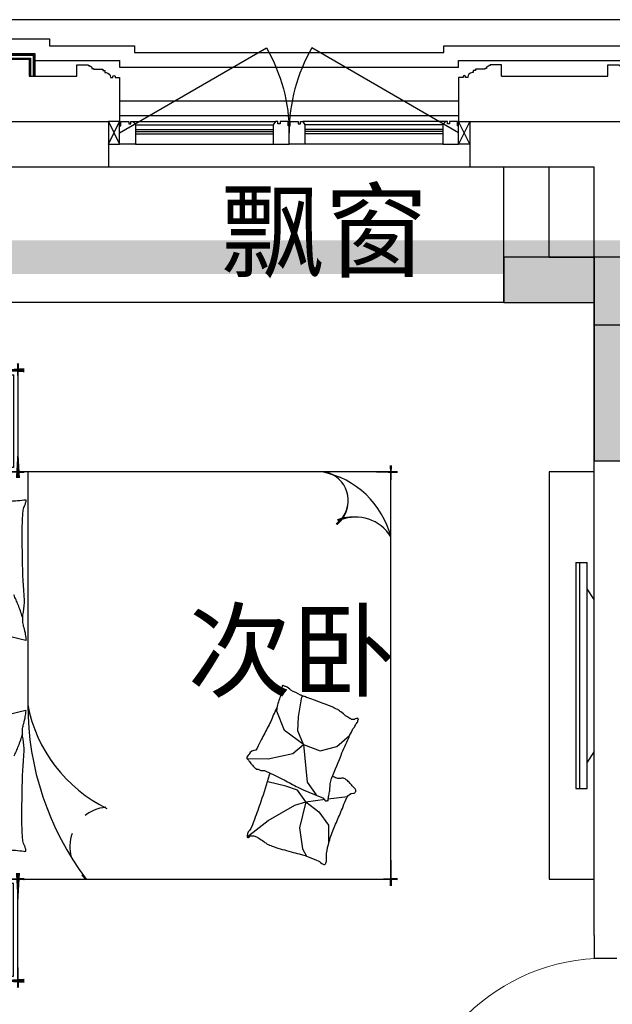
# Model space of a CAD drawing. Header units: millimetres. Extents: x 296296 to 297283, y 219875 to 220035.
# Tile 45 of 256: x 296658.34 to 296660.96, y 220019.41 to 220023.77. Entities that reach past the tile are written whole.
import ezdxf

# ---------------------------------------------------------------- set-up
doc = ezdxf.new("R2010")
doc.units = ezdxf.units.MM
for name, pattern in [('185洋房-边套（报建版）-旧规$0$DASH', [0.35, 0.25, -0.1]), ('185洋房-边套（报建版）-旧规$0$洋房户型$0$CONTINOUS', [0]), ('185洋房-边套（报建版）-旧规$0$洋房户型$0$XU-140-SF-N1$0$DASH', [0.35, 0.25, -0.1])]:
    doc.linetypes.add(name, pattern=pattern)
doc.layers.add('面积-计容-住宅-1', color=1, linetype='Continuous', lineweight=0)
doc.styles.get("Standard").update_dxf_attribs({"font": 'arial.ttf'})

# ---------------------------------------------------------------- blocks, each defined once
blk = doc.blocks.new('wy53eu64i765i57i78i')
blk.add_hatch(color=253).paths.add_polyline_path([(955174.855397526, 192158.4376811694), (955174.855397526, 191458.4376817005), (955674.8551686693, 191458.4376817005), (955674.855229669, 191658.4384500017), (955374.8554381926, 191658.4384500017), (955374.855519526, 192358.4376811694), (954774.855165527, 192358.4376787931), (954774.855165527, 192158.4376787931)])
at = {"color": 253}
blk.add_lwpolyline([(955174.855397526, 192158.4376811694), (955174.855397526, 191458.4376817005), (955674.8551686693, 191458.4376817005), (955674.855229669, 191658.4384500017), (955374.8554381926, 191658.4384500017), (955374.855519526, 192358.4376811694), (954774.855165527, 192358.4376787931), (954774.855165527, 192158.4376787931), (955174.855397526, 192158.4376811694)], close=True, dxfattribs=at)
blk = doc.blocks.new('4uyh5uj6kj67j75rykjtuk7tsik76ykj')
at = {"color": 253}
for s, p in [('飘窗', (810721, 434306)), ('次卧', (810575.5, 432449))]:
    blk.add_text(s, height=337.5886524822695, dxfattribs=at).set_placement(p)
blk = doc.blocks.new('185洋房-边套（报建版）-旧规$0$洋房户型$0$11A$C643C1FD2')
at = {"color": 253}
for points in [[(28.00162752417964, 342.6770962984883, -0.2633679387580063), (0.0515171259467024, 361.4657623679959, -0.494818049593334), (9.22300753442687, 380.2089987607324, -0.049224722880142), (26.89366485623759, 381.9528907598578, -0.0368308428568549), (50.53589313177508, 380.2089987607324, -0.0318926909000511), (88.513958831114, 372.0737317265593, 0.0357819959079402), (122.4282498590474, 365.0841070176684, 0.0329412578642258), (212.0899194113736, 359.1705537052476, 0.0265644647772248), (323.3170857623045, 365.0841070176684, 0.0179054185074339), (360.8313586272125, 370.4487565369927, -0.0333974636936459), (381.0393698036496, 372.7026747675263, -0.0320396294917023), (418.1219118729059, 371.9701745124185, 0.018441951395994), (482.4437609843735, 368.9494421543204, 0.0108372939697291), (547.20722402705, 369.7023622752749, 0.0146238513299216), (595.1154809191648, 372.7026747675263, 0.1112493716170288), (617.6622878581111, 380.009099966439, -0.1537083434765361), (634.5505437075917, 383.9622313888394, -0.0764444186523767), (641.9869964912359, 382.2391803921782, -0.215512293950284), (643.9398537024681, 380.2089987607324, -0.5858582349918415), (641.2773915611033, 377.1638927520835, 0.3634893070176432), (636.428366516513, 374.5792910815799, 0.1917162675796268), (636.3710470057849, 363.0441536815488, -0.1296753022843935), (638.3061893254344, 346.4303289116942, -0.0173502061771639), (635.3064320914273, 329.6262630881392, 0.0193256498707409), (632.6727208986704, 314.5282753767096, 0.0188175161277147), (626.0583722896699, 246.1461785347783, 0.0218280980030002), (625.1612337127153, 186.9199199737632, 0.0062041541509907), (626.5468691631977, 153.0692459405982, 0.0019630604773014), (632.6727208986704, 46.17539165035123, 0.0283408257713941), (636.9498540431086, 10.04676229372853, -0.1170135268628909), (636.428366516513, 1.137023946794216, -0.3660599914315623), (634.9992988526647, 0.2057491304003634, -0.0397304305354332), (621.4055880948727, 3.013640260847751, -0.0483088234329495), (607.6671159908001, 8.49546699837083, 0.0629807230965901), (596.9933037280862, 12.39658056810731, 0.0405796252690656), (573.5959727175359, 15.7771522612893, 0.0143450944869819), (506.85604535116, 18.02642949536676, 0.0054844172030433), (381.4113608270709, 17.27782013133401, 0.0071527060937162), (285.2684470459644, 14.27319686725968, 0.0087615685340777), (242.7241944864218, 11.586396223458, -0.0081531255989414), (197.0090114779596, 8.643489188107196, -0.062510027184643), (139.879690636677, 13.04411358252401, 0.078669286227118), (94.29284231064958, 15.08410701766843, 0.0478250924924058), (71.93141105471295, 10.36764307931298, -0.0344939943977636), (41.1465831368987, 3.013640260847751, -0.0235713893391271), (15.81139786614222, -8.1299222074e-06, -0.5102284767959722), (14.85667191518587, 1.137023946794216), (22.36815910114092, 31.16260241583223), (43.02460189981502, 113.7327313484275, 0.0730409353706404), (44.97563112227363, 133.3135636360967, 0.0233051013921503), (39.26876032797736, 194.4262439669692, 0.0182988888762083), (35.19884174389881, 217.2706755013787, -0.0109698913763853), (27.85368260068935, 255.2657693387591, -0.0422811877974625), (24.94686314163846, 289.579173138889, -0.0272005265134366), (27.85368260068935, 342.9727865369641)], [(501.8616993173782, 368.8804882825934, 0.0278421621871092), (478.0799251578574, 358.2673156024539, 0.0486850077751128), (465.5431597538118, 350.1835615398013, 0.0236664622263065), (437.6198862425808, 325.8245057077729, 0.0312234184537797), (418.5966097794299, 305.1453350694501, 0.0468009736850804), (413.4886008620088, 297.4792006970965, 0.023190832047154), (405.4516541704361, 280.7496055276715)], [(583.8483481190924, 374.5792910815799, 0.0881531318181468), (549.3185234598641, 371.0355364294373, 0.0881531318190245), (518.1231781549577, 355.8132692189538, 0.0775471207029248), (496.4769416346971, 334.2011149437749, 0.077547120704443), (482.4437609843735, 307.0218101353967)], [(118.3913605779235, 15.79728258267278, 0.0097294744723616), (145.6801728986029, 24.82911724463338, 0.009729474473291), (172.5969230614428, 34.91583502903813, 0.0079705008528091), (194.3418602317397, 43.95450188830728, 0.0079705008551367), (215.7876314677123, 53.68171564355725)]]:
    blk.add_lwpolyline(points, format="xyb", dxfattribs=at)
blk = doc.blocks.new('185洋房-边套（报建版）-旧规$0$洋房户型$0$11A$C5A527934')
at = {"color": 253}
for p, q in [((122.7863028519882, 492.3297854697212), (194.0422210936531, 398.7701386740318)), ((469.082148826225, 493.1734273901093), (467.2889541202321, 399.6312042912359)), ((194.0422210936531, 398.7701386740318), (261.6452530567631, 281.4336128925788)), ((347.0384173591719, 320.5457457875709), (364.8287260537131, 400.5479455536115)), ((467.2889541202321, 399.6312042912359), (490.5114477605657, 289.7861020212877)), ((592.6898554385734, 326.9167924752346), (677.8384109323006, 360.9532905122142)), ((677.8384109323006, 360.9532905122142), (699.5126560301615, 357.8590980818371)), ((329.248285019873, 268.9888375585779), (347.0384173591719, 320.5457457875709)), ((530.7634408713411, 243.3727071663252), (592.6898554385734, 326.9167924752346)), ((261.6452530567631, 281.4336128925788), (277.656460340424, 231.6545115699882)), ((277.656460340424, 231.6545115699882), (329.248285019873, 268.9888375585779)), ((490.5114477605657, 289.7861020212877), (530.7634408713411, 243.3727071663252)), ((530.7634408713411, 243.3727071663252), (591.1416068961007, 268.1265008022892)), ((591.1416068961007, 268.1265008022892), (653.0678451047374, 265.0323083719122)), ((653.0678451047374, 265.0323083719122), (741.3128976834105, 249.5610920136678)), ((69.51041293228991, 247.6549006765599), (37.09750266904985, 229.6184736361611)), ((162.0198065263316, 260.0996760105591), (69.51041293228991, 247.6549006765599)), ((277.656460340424, 231.6545115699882), (162.0198065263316, 260.0996760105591)), ((277.656460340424, 231.6545115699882), (233.1808649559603, 174.7640555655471)), ((277.656460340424, 231.6545115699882), (288.2512753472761, 146.9533973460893)), ((363.562474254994, 226.3543945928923), (318.6659118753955, 193.8651198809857)), ((530.7634408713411, 243.3727071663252), (363.562474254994, 226.3543945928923)), ((530.7634408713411, 243.3727071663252), (502.8965543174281, 169.1111991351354)), ((741.3128976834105, 249.5610920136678), (744.2826452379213, 243.7632998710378)), ((233.1808649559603, 174.7640555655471), (174.4729873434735, 132.0963089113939)), ((318.6659118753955, 193.8651198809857), (307.8287011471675, 186.1295117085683)), ((174.4729873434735, 132.0963089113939), (90.85874809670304, 132.0963089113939)), ((289.9070901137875, 133.7158508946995), (300.5571840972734, 48.57280439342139)), ((502.8965543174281, 169.1111991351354), (521.4744786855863, 94.8498182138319)), ((521.4744786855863, 94.8498182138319), (569.7114051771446, 38.53747242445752))]:
    blk.add_line(p, q, dxfattribs=at)
blk.add_lwpolyline([(405.0356356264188, 391.5003112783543, -0.0256263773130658), (394.5934741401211, 394.0405346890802, -0.0108003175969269), (278.209239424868, 431.5106167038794, -0.0045599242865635), (199.4338971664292, 459.5707737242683, -0.0112502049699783), (167.8769151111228, 471.9491266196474, -0.0693939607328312), (150.9364112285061, 481.9861399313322, 0.0797562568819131), (135.9971100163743, 490.4264496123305, 0.1063994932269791), (122.7863028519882, 492.3297854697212, 0.3286420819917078), (119.1773717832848, 489.2655320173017, 0.2995467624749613), (121.3153486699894, 483.4137400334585, -0.1899166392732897), (126.2542959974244, 475.4833428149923, -0.0335175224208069), (127.3176843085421, 466.2475801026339, -0.0756271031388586), (126.8906863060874, 462.1304654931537, -0.0534886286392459), (124.2209201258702, 455.063051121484, -0.0178378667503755), (113.3135905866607, 435.2732662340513, -0.0383935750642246), (97.84424402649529, 413.4275901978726, 0.0595290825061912), (88.45066338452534, 398.9000875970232, 0.0359425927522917), (78.95537845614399, 375.3470172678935, 0.011245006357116), (55.85925023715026, 297.6302435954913, 0.0062027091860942), (46.61283075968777, 262.009805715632, -0.010783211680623), (41.10622010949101, 241.5682398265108, -0.0194848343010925), (37.09750266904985, 229.6184736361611, -0.0050616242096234), (19.43351800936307, 184.4461909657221, -0.1013919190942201), (4.367418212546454, 161.6979340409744, 0.2237680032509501), (2.24386440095e-05, 149.6127858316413, 0.2555795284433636), (2.805489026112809, 145.4583129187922, 0.0815627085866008), (16.92475666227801, 140.8788286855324, 0.0718052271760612), (32.32184490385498, 140.7632261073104, -0.0699853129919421), (48.11559286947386, 140.7018463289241, -0.0354599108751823), (101.6783004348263, 129.0320565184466, -0.0294323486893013), (163.8247328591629, 106.7504570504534, -0.0015539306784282), (193.8273851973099, 93.84524431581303, 0.0015200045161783), (224.4987916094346, 80.64991030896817, 0.004735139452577), (256.237719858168, 67.46336765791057, -0.0038204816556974), (295.604757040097, 51.19196171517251, -0.2960011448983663), (315.3198151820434, 22.10359100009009, 0.6497743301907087), (334.6137799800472, 13.98520612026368, 0.0231899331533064), (338.6621444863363, 18.15789371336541, -0.0288000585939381), (341.960333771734, 21.48196777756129, -0.0057266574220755), (347.8876233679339, 26.68343014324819, 0.0043580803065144), (355.6948428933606, 33.49688085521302, 0.0275279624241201), (370.9950301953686, 48.67188713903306, 0.0462141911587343), (378.6929041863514, 58.96571177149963, 0.194121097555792), (381.2113511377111, 73.97301234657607, -0.1337189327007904), (382.2652226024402, 95.61669339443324, -0.0057790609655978), (388.9653815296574, 115.431317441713, -0.0088817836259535)], format="xyb", dxfattribs=at)
blk.add_lwpolyline([(770.2698468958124, 299.0561550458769, 0.1013919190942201), (787.0352203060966, 320.5827156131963, -0.2237680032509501), (792.3160632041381, 332.2975630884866, -0.2555795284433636), (789.8372789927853, 336.6548462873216, -0.0815627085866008), (776.1105519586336, 342.3030636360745, -0.0718052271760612), (760.7676185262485, 343.5984725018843, 0.0699853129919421), (745.0250362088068, 344.8702209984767, 0.0354599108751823), (692.5143547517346, 360.6111221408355, 0.0294323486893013), (632.2585668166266, 387.5905357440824, 0.0015539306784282), (603.3333250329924, 402.757409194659, -0.0015200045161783), (573.7635334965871, 418.2648087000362, -0.004735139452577), (543.1286866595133, 433.8452654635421, 0.0038204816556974), (505.1246174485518, 453.0861851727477, 0.2960011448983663), (487.6971029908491, 483.6000929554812, 0.265444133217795), (469.082148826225, 493.1734273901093, -0.0231899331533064), (464.7258680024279, 489.3233112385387, 0.0288000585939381), (461.1825995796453, 486.2618132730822, 0.0057266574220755), (454.8740680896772, 481.5299634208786, -0.0043580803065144), (446.5675822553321, 475.3349589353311, -0.0275279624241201), (430.149279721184, 461.3773126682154, -0.0462141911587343), (421.6850562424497, 451.7037915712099, -0.194121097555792), (418.0237477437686, 436.9336708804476, 0.1337189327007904), (415.3140452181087, 415.4344363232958, 0.0115049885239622), (398.5551213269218, 377.3189803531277, 0.0088817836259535), (374.8533441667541, 328.8747350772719, 0.0124257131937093), (341.4359616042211, 267.358714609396, -0.0336123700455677), (330.0450882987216, 244.0923795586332), (309.3242681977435, 193.4073047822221), (293.3396342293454, 154.3073867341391, 0.2243410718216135), (280.2644931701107, 142.336453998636, -0.7227715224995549), (280.1118582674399, 134.362428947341, -0.1035130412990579), (283.475598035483, 133.9159818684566, 0.0534647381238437), (289.9907356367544, 133.7042395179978, 0.0301092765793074), (310.7412826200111, 129.5083340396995, -0.0314364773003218), (330.6279829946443, 125.5419687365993, -0.0532399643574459), (344.2355694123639, 125.1658530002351, 0.0551795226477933), (357.3661006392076, 124.7520930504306, 0.0562710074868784), (380.1486569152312, 118.8334074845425, 0.0108003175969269), (493.3185365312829, 72.55300682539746, 0.0045599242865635), (569.7114051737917, 38.53747242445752, 0.0112502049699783), (600.2267866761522, 23.7767736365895, 0.0693939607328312), (616.3481453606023, 12.47084147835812, -0.0797562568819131), (630.5965715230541, 2.91030277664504, -0.1063994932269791), (643.622630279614, -7.6228861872e-06, -0.3286420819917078), (647.45581179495, 2.778616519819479, -0.2995467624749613), (645.7726487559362, 8.777064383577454, 0.1899166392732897), (641.4560746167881, 17.06268979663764, 0.0335175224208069), (641.103711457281, 26.35278924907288, 0.0756271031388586), (641.8450193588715, 30.42506412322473, 0.0534886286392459), (645.0486305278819, 37.26705745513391, 0.0178378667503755), (657.4407085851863, 56.16260785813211, 0.0383935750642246), (674.5389620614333, 76.75833489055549, -0.0595290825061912), (685.0184041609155, 90.52310813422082, -0.0359425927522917), (696.2910374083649, 113.2791029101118, -0.011245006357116), (725.2760093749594, 188.9969967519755, -0.0062027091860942), (737.2254412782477, 223.8039349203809, 0.010783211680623), (744.2826452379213, 243.7632998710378, 0.0194848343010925), (749.1954882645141, 255.370655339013, 0.0050616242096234)], format="xyb", close=True, dxfattribs=at)
blk = doc.blocks.new('185洋房-边套（报建版）-旧规$0$洋房户型$0$11cdx床头灯2.0')
at = {"color": 253}
for p, q in [((0, 121.9930754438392), (0, 164.8358911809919)), ((-22.36753262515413, 36.55522483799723), (-61.20316116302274, 100.0242339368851)), ((-6.675826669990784, 42.33230819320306), (-18.26673075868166, 115.8317782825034)), ((10.03221337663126, 41.66468136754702), (27.45064381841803, 114.0049844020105)), ((25.21293987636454, 34.65398449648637), (68.98890671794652, 94.82196510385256)), ((-34.65398450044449, 25.21293987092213), (-94.82196508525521, 68.98890669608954)), ((36.55522483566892, 22.36753262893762), (100.0242339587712, 61.20316118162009)), ((-121.9930754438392, 0), (-164.8358911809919, 0)), ((-41.66468137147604, 10.0322133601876), (-114.0049843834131, 27.45064379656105)), ((-19.46074865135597, 0), (-38.24746614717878, 0)), ((0, 19.46074865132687), (0, 38.24746614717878)), ((19.46074865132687, 0), (38.24746614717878, 0)), ((42.33230819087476, 6.675826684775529), (115.8317783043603, 18.26673077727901)), ((121.9930754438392, 0), (164.8358911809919, 0)), ((-42.33230818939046, -6.675826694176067), (-115.831778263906, -18.26673078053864)), ((-36.55522482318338, -22.36753264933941), (-100.0242339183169, -61.20316118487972)), ((-25.21293984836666, -34.65398451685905), (-68.9889066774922, -94.82196510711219)), ((-27.26200928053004, -114.0502396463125), (-9.963274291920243, -41.68122052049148)), ((0, -19.46074865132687), (0, -38.24746614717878)), ((18.72336690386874, -113.8760766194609), (6.952890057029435, -42.28768495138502)), ((62.58618011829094, -99.16473352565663), (22.87297582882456, -36.24110863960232)), ((34.65398451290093, -25.21293985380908), (96.00410843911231, -67.33413310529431)), ((41.66468137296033, -10.03221335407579), (114.3802456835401, -25.8424789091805)), ((0, -121.9930754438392), (0, -164.8358911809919))]:
    blk.add_line(p, q, dxfattribs=at)
for points in [[(0, 164.8358911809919), (0, 121.9930754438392)], [(-164.8358911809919, 0), (-121.9930754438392, 0)], [(164.8358911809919, 0), (122.0982539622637, -1.711093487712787)], [(0, -164.8358911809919), (0, -121.9930754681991)]]:
    blk.add_lwpolyline(points, dxfattribs=at)
for radius in [42.85546614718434, 38.24746614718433]:
    blk.add_circle((0, 0), radius, dxfattribs=at)
for centre, start, end in [((-55.65763585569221, 60.34635381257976), 97.98094052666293, 167.5444984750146), ((-28.32740078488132, 77.05201628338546), 75.48094052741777, 145.0444984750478), ((3.315424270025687, 82.02720775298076), 52.98094052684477, 122.5444984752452), ((34.45350603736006, 74.51450042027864), 30.48094052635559, 100.0444984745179), ((60.34635383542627, 55.6576358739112), 7.980940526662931, 77.54449847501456), ((-74.51450040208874, 34.45350601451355), 120.4809405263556, 190.0444984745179), ((77.05201630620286, 28.32740080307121), 345.4809405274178, 55.04449847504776), ((-82.02720773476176, 3.315424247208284), 142.9809405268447, 212.5444984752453), ((82.02720777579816, -3.315424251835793), 322.9809405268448, 32.54449847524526), ((-77.05201626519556, -28.32740080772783), 165.4809405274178, 235.0444984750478), ((74.51450044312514, -34.45350601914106), 300.4809405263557, 10.04449847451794), ((-60.34635379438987, -55.65763587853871), 187.9809405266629, 257.5444984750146), ((55.65763589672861, -60.34635381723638), 277.9809405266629, 347.5444984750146), ((-34.45350599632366, -74.51450042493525), 210.4809405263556, 280.044498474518), ((-3.31542422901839, -82.02720775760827), 232.9809405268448, 302.5444984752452), ((28.32740082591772, -77.05201628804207), 255.4809405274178, 325.0444984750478)]:
    blk.add_arc(centre, 40.1031497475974, start, end, dxfattribs=at)
blk = doc.blocks.new('*U1093')
at = {"color": 253}
for p, q in [((-900, 0), (-1350, 0)), ((-1350, 0), (-1350, -450)), ((-1350, 0), (1350, 0)), ((900, 0), (-900, 0)), ((-900, 0), (-900, -2100)), ((-900, -450), (-900, 0)), ((900, -2100), (900, 0)), ((900, -450), (900, 0)), ((900, 0), (1350, 0)), ((1350, 0), (1350, -450)), ((-1330, -50), (-1330, -430)), ((-920, -430), (-920, -50)), ((900, -52.37141133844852), (-900, -52.37141133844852)), ((920, -430), (920, -50)), ((1330, -50), (1330, -430)), ((-1330, -430), (-920, -430)), ((1330, -430), (920, -430)), ((-1350, -450), (-900, -450)), ((1350, -450), (900, -450)), ((-900, -2100), (900, -2100))]:
    blk.add_line(p, q, dxfattribs=at)
at = {"color": 253, "linetype": '185洋房-边套（报建版）-旧规$0$洋房户型$0$CONTINOUS', "ltscale": 2.5}
blk.add_line((900, -494.0539780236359), (-129.6384496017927, -493.6936342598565), dxfattribs=at)
at = {"color": 253}
for points in [[(-1300, -20), (-1300, -50), (-1330, -50)], [(-950, -20), (-1300, -20)], [(-950, -20), (-950, -50), (-920, -50)], [(950, -20), (950, -50), (920, -50)], [(950, -20), (1300, -20)], [(1300, -20), (1300, -50), (1330, -50)]]:
    blk.add_lwpolyline(points, dxfattribs=at)
for points in [[(-1350, -332.5829230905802, 0, 18, 0), (-1350, -478.5486145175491, 10, 10, 0)], [(-900, -349.7433749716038, 0, 10, 0), (-900, -477.732901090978, 10, 10, 0)], [(900, -349.7433749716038, 0, 10, 0), (900, -477.732901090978, 10, 10, 0)], [(1350, -332.5829230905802, 0, 18, 0), (1350, -478.5486145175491, 10, 10, 0)], [(-1380.642982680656, -450, 10, 0, 0), (-1202.928873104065, -450, 10, 10, 0)], [(-873.3039343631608, -450, 18, 0, 0), (-1032.485541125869, -450, 10, 10, 0)], [(873.3039343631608, -450, 18, 0, 0), (1032.485541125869, -450, 10, 10, 0)], [(1380.642982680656, -450, 10, 0, 0), (1202.928873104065, -450, 10, 10, 0)], [(668.4798599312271, -1858.974266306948, 10, 0, 0.3742418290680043), (834.35406832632, -1895.367973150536, 10, 10, -2.215859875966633)], [(686.134763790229, -1863.698682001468, 10, 0, -0.1770186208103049), (693.2691898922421, -1995.667389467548, 10, 10, 2.215859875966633)], [(900, -1958.516598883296, 0, 10, 0), (900, -2130, 10, 10, 0)], [(-900, -2005.373558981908, 0, 10, 0), (-900, -2130, 10, 10, 0)], [(-658.2516379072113, -2100, 0, 10, 0), (-930, -2100, 10, 10, 0)], [(775.3735589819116, -2100, 0, 10, 0), (930, -2100, 10, 10, 0)]]:
    blk.add_lwpolyline(points, format="xyseb", dxfattribs=at)
at = {"color": 253, "linetype": '185洋房-边套（报建版）-旧规$0$洋房户型$0$CONTINOUS', "ltscale": 2.5}
for centre, radius, start, end in [((-128.8583196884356, -1775.735626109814), 1282.042229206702, 90.03486480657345, 126.977026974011), ((-10.6178487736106, -1124.520932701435), 641.9571511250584, 100.6846126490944, 154.0789214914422), ((515.9483600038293, -1720.672995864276), 391.6461517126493, 284.3565564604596, 348.6982700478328), ((773.9434106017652, -1781.829325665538), 129.6719098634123, 228.5450077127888, 346.4386693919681), ((519.1637179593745, -1944.946974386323), 181.3429785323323, 301.1833281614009, 22.206194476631)]:
    blk.add_arc(centre, radius, start, end, dxfattribs=at)
at = {"color": 253, "linetype": '185洋房-边套（报建版）-旧规$0$洋房户型$0$XU-140-SF-N1$0$DASH', "ltscale": 2.5}
blk.add_arc((-757.918790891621, -855.2302890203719), 175.8930122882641, 5.188406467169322, 143.8786841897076, dxfattribs=at)
at = {"color": 253, "xscale": -1}
for name, p in [('185洋房-边套（报建版）-旧规$0$洋房户型$0$11cdx床头灯2.0', (-1125, -225)), ('185洋房-边套（报建版）-旧规$0$洋房户型$0$11A$C643C1FD2', (-140.3062636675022, -485.6770544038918))]:
    blk.add_blockref(name, p, dxfattribs=at)
at = {"color": 253}
for name, p in [('185洋房-边套（报建版）-旧规$0$洋房户型$0$11cdx床头灯2.0', (1125, -225)), ('185洋房-边套（报建版）-旧规$0$洋房户型$0$11A$C643C1FD2', (140.3062636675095, -485.6770544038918)), ('185洋房-边套（报建版）-旧规$0$洋房户型$0$11A$C5A527934', (-835.6395401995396, -1956.163217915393))]:
    blk.add_blockref(name, p, dxfattribs=at)
blk = doc.blocks.new('*U1133')
at = {"color": 253}
for p, q in [((81.74266609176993, 1227.285564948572), (31.14089684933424, 1227.28556510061)), ((31.14089620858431, 1109.991018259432), (31.14089684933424, 1227.28556510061)), ((64.69396885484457, 1227.285564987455), (64.69396468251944, 227.2593740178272)), ((81.74266609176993, 1227.285564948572), (81.7426618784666, 227.2593739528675)), ((-3.98270785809e-05, 1063.073199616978), (31.14089619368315, 1109.991018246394)), ((31.14089324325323, 344.5539209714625), (31.14089620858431, 1109.991018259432)), ((-4.22820448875e-05, 391.4717398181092), (-3.98270785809e-05, 1063.073199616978)), ((-4.22820448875e-05, 391.4717398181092), (31.14089324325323, 344.5539209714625)), ((31.1408926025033, 227.259374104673), (31.1408932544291, 344.5539209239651)), ((81.7426618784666, 227.2593739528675), (31.1408926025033, 227.259374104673))]:
    blk.add_line(p, q, dxfattribs=at)
blk.add_lwpolyline([(199.9999588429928, -172.7275289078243), (-4.11570072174e-05, -172.7275289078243), (-4.0790066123e-05, 1627.272469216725), (199.9999588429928, 1627.272469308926)], close=True, dxfattribs=at)
blk = doc.blocks.new('185洋房-边套（报建版）-旧规$0$洋房户型$0$$DorLib2D$00000001')
at = {"color": 253}
for p, q in [((0.45, 0.9750000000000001), (0.5000000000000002, 0.9750000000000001)), ((0.45, 0), (0.45, 0.9750000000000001)), ((0.5, 0), (0.5, 0.9750000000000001)), ((0.5, 0), (0.45, 0))]:
    blk.add_line(p, q, dxfattribs=at)
at = {"color": 253, "lineweight": 13}
blk.add_arc((0.475, 0), 0.975, 91.4692835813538, 180, dxfattribs=at)
blk = doc.blocks.new('185洋房-边套（报建版）-旧规')
at = {"color": 253, "linetype": 'Continuous'}
for p, q in [((4799.999993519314, 12600.00000593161), (4799.999993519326, 13200.00000567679)), ((4799.999993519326, 13200.00000567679), (4999.999993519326, 13200.00000567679)), ((4999.999993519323, 12800.00000593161), (4999.999993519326, 13200.00000567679)), ((4999.999993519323, 12800.00000593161), (5199.999993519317, 12800.00000593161)), ((5199.999993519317, 12800.00000593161), (5199.999993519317, 12600.00000593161)), ((4799.999993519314, 12600.00000593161), (5199.999993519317, 12600.00000593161)), ((5199.999999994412, 12000.00000026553), (5199.999999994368, 12500.00004443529)), ((5199.999999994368, 12500.00004443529), (5399.999999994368, 12500.0000444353)), ((5199.999999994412, 11900.00000026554), (5199.999999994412, 12000.00000026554)), ((5199.999999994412, 9800.000000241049), (5199.999999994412, 11900.00000026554))]:
    blk.add_line(p, q, dxfattribs=at)
at = {"color": 253, "linetype": '185洋房-边套（报建版）-旧规$0$DASH'}
for p, q in [((5199.999999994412, 9800.000000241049), (5199.999999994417, 9699.999999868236)), ((5199.999999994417, 9699.999999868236), (5299.999999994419, 9699.999999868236))]:
    blk.add_line(p, q, dxfattribs=at)
at = {"color": 253}
blk.add_lwpolyline([(4799.999993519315, 12600.00000593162), (2599.999993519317, 12600.00000593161)], dxfattribs=at)
at = {"color": 253, "rotation": 90}
blk.add_blockref('*U1093', (2199.999999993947, 10950.00000026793), dxfattribs=at)
at = {"color": 253, "xscale": -1}
blk.add_blockref('*U1133', (5199.999959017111, 10222.72753006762), dxfattribs=at)
at = {"color": 253, "xscale": -900, "yscale": 900, "zscale": 100, "rotation": 90}
blk.add_blockref('185洋房-边套（报建版）-旧规$0$洋房户型$0$$DorLib2D$00000001', (5249.999999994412, 9249.999999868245), dxfattribs=at)
blk = doc.blocks.new('*U1517')
at = {"color": 253}
blk.add_lwpolyline([(0, 10), (0, -40), (50.00000000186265, -40), (50.00000000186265, -37), (57.00000000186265, -37), (57.00000000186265, -34.0000000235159), (60.00000000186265, -34.0000000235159, 0.4142135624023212), (67.00000000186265, -27.0000000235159), (67.00000000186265, -24.0000000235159), (74.00000000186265, -24.0000000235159), (74.00000000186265, -21.0000000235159), (115.0000009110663, -21.00000039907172), (115.0000008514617, -16.00000011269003), (125.000000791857, -15.99999999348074), (125.0000006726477, -6.000000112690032), (130.0000015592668, -6.000000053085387, 0.4039906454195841), (150.0000010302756, 14.99999982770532), (160.0000006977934, 14.99999974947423), (160.0000006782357, 12.49999989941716, 0.9999999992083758), (170.0000008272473, 12.49999985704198), (170.0000008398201, 14.99999980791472), (190.0000014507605, 14.99999980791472), (190.0000014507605, 209.9999998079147)], format="xyb", dxfattribs=at)
blk = doc.blocks.new('185洋房外包（2F南入）-边-西-报建版$0$seyesryhertyheryetrye')
at = {"color": 253}
blk.add_lwpolyline([(22072.70269624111, 23949.57976469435), (22022.70269624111, 23949.57976469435), (22022.70269624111, 23849.57976469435), (22072.70269624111, 23849.57976469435)], close=True, dxfattribs=at)
for points in [[(22022.70269624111, 23849.57976469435), (22072.70269624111, 23949.57976469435)], [(22022.70269624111, 23949.57976469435), (22072.70269732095, 23849.57976468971)]]:
    blk.add_lwpolyline(points, dxfattribs=at)
blk = doc.blocks.new('*U1528')
at = {"color": 253}
for points in [[(7970.00000050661, 814.9999839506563), (7970.00000050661, 899.9999839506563), (7900.00000050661, 899.9999839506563), (7900.00000050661, 819.9999839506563), (7905.00000050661, 819.9999839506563), (7905.00000050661, 799.9999839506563), (7940.00000050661, 799.9999839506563), (7940.00000050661, 809.9999839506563), (7950.00000050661, 809.9999839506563), (7950.00000050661, 799.9999839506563), (7960.00000050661, 799.9999839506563)], [(8580.00000050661, 814.9999839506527), (8580.00000050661, 899.9999839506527), (8650.00000050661, 899.9999839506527), (8650.00000050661, 819.9999839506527), (8645.00000050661, 819.9999839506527), (8645.00000050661, 799.9999839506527), (8610.00000050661, 799.9999839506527), (8610.00000050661, 809.9999839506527), (8600.00000050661, 809.9999839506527), (8600.00000050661, 799.9999839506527), (8590.00000050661, 799.9999839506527)]]:
    blk.add_lwpolyline(points, close=True, dxfattribs=at)
for points in [[(7970.00000050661, 899.9999839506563), (8580.00000050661, 899.9999839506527)], [(7970.00000050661, 854.9999839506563), (8580.00000050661, 854.9999839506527)], [(7970.00000050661, 844.9999839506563), (8580.00000050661, 844.9999839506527)], [(7970.00000050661, 834.9999839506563), (8580.00000050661, 834.9999839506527)], [(7960.00000050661, 799.9999839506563), (8590.00000050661, 799.9999839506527)], [(7970.00000050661, 814.9999839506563), (8580.00000050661, 814.9999839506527)]]:
    blk.add_lwpolyline(points, dxfattribs=at)
blk = doc.blocks.new('*U1533')
at = {"color": 253}
for points in [[(27782.70269778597, 23474.57976449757), (27782.70269778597, 24239.57977569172), (28862.70269778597, 24239.57977569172), (28862.70269778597, 24209.5797758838)], [(27847.70269778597, 23474.57976449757), (27847.70269778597, 24174.57977569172), (28797.70269778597, 24174.57977569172), (28797.70269778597, 24074.57976449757)], [(27852.70269778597, 23474.57976449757), (27852.70269778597, 24169.57977569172), (28792.70269778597, 24169.57977569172), (28792.70269778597, 24074.57976449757)], [(27855.20269778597, 23474.57976449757), (27855.20269778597, 24167.07977569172), (28790.20269778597, 24167.07977569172), (28790.20269778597, 24074.57976449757)], [(27867.70269778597, 23474.57976449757), (27867.70269778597, 24154.57977569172), (28777.70269778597, 24154.57977569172), (28777.70269778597, 24074.57976449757)], [(27872.70269778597, 23474.57976449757), (27872.70269778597, 24149.57977569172), (28772.70269778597, 24149.57977569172), (28772.70269778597, 24074.57976449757)]]:
    blk.add_lwpolyline(points, dxfattribs=at)
blk = doc.blocks.new('185洋房外包（2F南入）-边-西-报建版')
at = {"color": 253, "linetype": 'Continuous'}
for p, q in [((18622.70269732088, 23849.57976360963), (19672.70266229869, 23849.57977495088)), ((19672.70266229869, 23849.57977495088), (19672.70266445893, 23649.57977495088)), ((21272.70266229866, 23849.57979223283), (22022.70269703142, 23849.57980033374)), ((21272.70266229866, 23849.57979223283), (21272.7026644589, 23649.57979223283)), ((18822.70269732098, 23649.57976576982), (19672.70266445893, 23649.57977495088)), ((21272.7026644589, 23649.57979223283), (21822.70269703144, 23649.57979817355)), ((21822.70269703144, 22949.5798088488), (21822.70269703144, 23649.57979817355)), ((21822.70269703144, 22949.5798088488), (22322.70269703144, 22949.57980884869))]:
    blk.add_line(p, q, dxfattribs=at)
at = {"color": 253}
for points in [[(32722.70269730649, 24299.57976449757), (18247.70266484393, 24299.57976449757), (18247.70266484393, 23699.57976411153), (9672.70266339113, 23699.57976411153), (9672.70266339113, 9599.579768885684), (16672.70266338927, 9599.579768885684), (16672.70266338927, 10499.57976526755), (19947.70266338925, 10499.57976526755), (19947.70266338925, 9599.579765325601), (28222.70266194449, 9599.57976492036), (28222.70266194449, 8399.579764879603), (32722.70269730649, 8399.579764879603)], [(19412.70266484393, 24184.5797758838), (19787.70266260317, 24184.5797758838), (19787.70266260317, 24154.5797758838), (21157.70266651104, 24154.5797758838), (21157.70266651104, 24184.5797758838), (22137.70269634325, 24184.5797758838), (22137.70269634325, 24154.5797758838), (23307.70269633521, 24154.5797758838), (23307.70269633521, 24184.5797758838), (24337.70269634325, 24184.5797758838), (24337.70269634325, 24154.5797758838), (26907.70269633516, 24154.5797758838), (26907.70269633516, 24184.5797758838), (27282.70269778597, 24184.5797758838)], [(18312.70266484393, 23449.57976449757), (18422.70266484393, 23449.57976449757), (18422.70266511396, 24124.57976449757), (19322.70266511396, 24124.57976449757), (19322.70266484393, 24049.57976449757), (19532.70266484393, 24049.57976449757)], [(19347.70266484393, 24119.5797758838), (19722.70266260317, 24119.5797758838), (19722.70266260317, 24089.5797758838), (21222.70266651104, 24089.5797758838), (21222.70266651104, 24119.5797758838), (22072.70269634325, 24119.5797758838), (22072.70269634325, 24089.5797758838), (23372.70269633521, 24089.5797758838), (23372.70269633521, 24119.5797758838), (24272.70269634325, 24119.5797758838), (24272.70269634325, 24089.5797758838), (26972.70269633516, 24089.5797758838), (26972.70269633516, 24119.5797758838), (27347.70269778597, 24119.5797758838)], [(21412.70266364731, 24049.57977569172), (21882.70269489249, 24049.57977569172)], [(21222.70266651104, 23939.5797758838), (19722.70266260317, 23939.5797758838)], [(21222.70266651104, 23874.5797758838), (19722.70266260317, 23874.5797758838)], [(19672.70266445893, 23649.57977495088), (21272.7026644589, 23649.57977387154)]]:
    blk.add_lwpolyline(points, dxfattribs=at)
for points in [[(19722.70266231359, 23799.57975315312), (20372.22171515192, 24174.57975315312, -0.1316524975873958), (20472.70266231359, 23799.57975315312)], [(21222.70266231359, 23799.57975315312), (20573.18360947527, 24174.57975315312, 0.1316524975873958), (20472.70266231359, 23799.57975315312)]]:
    blk.add_lwpolyline(points, format="xyb", dxfattribs=at)
for name, p in [('*U1533', (-9450.000032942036, -25)), ('185洋房外包（2F南入）-边-西-报建版$0$seyesryhertyheryetrye', (-2350.0000230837, -100.000011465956))]:
    blk.add_blockref(name, p, dxfattribs=at)
at = {"color": 253, "xscale": -1, "rotation": 180}
for name, p in [('*U1517', (19532.70266075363, 24059.57977569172)), ('*U1517', (21882.70269489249, 24059.57977569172)), ('*U1528', (11822.70267373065, 24649.57973717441))]:
    blk.add_blockref(name, p, dxfattribs=at)
at = {"color": 253, "rotation": 180}
for name, p in [('*U1517', (21412.70266364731, 24059.57977569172)), ('*U1528', (29122.70267474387, 24649.57973717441))]:
    blk.add_blockref(name, p, dxfattribs=at)
at = {"color": 253, "xscale": -1}
blk.add_blockref('185洋房外包（2F南入）-边-西-报建版$0$seyesryhertyheryetrye', (43295.40535888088, -99.9999906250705), dxfattribs=at)

msp = doc.modelspace()

# ---------------------------------------------------------------- block references
at = {"xscale": 0.001, "yscale": 0.001, "zscale": 0.001}
for name, p in [('wy53eu64i765i57i78i', (295705.7037488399, 219830.3577637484)), ('4uyh5uj6kj67j75rykjtuk7tsik76ykj', (295848.5037488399, 219588.3577637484))]:
    msp.add_blockref(name, p, dxfattribs=at)

# ---------------------------------------------------------------- next in the draw order: block references
msp.add_blockref('185洋房-边套（报建版）-旧规', (296655.6786040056, 220009.9162014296), dxfattribs=at)

# ---------------------------------------------------------------- next in the draw order: linework, layer by layer
at = {"layer": '面积-计容-住宅-1', "const_width": 0.15}
msp.add_lwpolyline([(296667.4785974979, 220020.9162018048), (296662.8786040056, 220020.9162014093), (296662.8786043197, 220022.0162014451), (296661.0786041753, 220022.0162014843), (296661.078604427, 220022.7162015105), (296657.67860448, 220022.7162014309), (296657.6786044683, 220022.1162014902), (296656.1786054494, 220022.1162014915), (296656.178605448, 220014.4162014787), (296655.5286043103, 220014.4162014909), (296655.5286043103, 220011.0162014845), (296659.3786043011, 220011.0162014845), (296659.3786043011, 220010.416201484), (296662.8786043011, 220010.416201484), (296662.8786043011, 220012.1662014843), (296668.3786043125, 220012.1662014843), (296668.3786043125, 220012.1662014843), (296671.7786043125, 220012.1662014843), (296671.778604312, 220017.1162014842), (296668.4786043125, 220017.1162014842), (296668.4786043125, 220019.6162014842), (296669.1786043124, 220019.6162014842), (296669.1786043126, 220020.6162013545), (296667.4785974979, 220020.6162018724)], close=True, dxfattribs=at)

# ---------------------------------------------------------------- next in the draw order: block references
at = {"xscale": 0.001, "yscale": 0.001, "zscale": 0.001}
msp.add_blockref('185洋房外包（2F南入）-边-西-报建版', (296639.0559013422, 219999.4666216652), dxfattribs=at)

doc.saveas('drawing.dxf')
